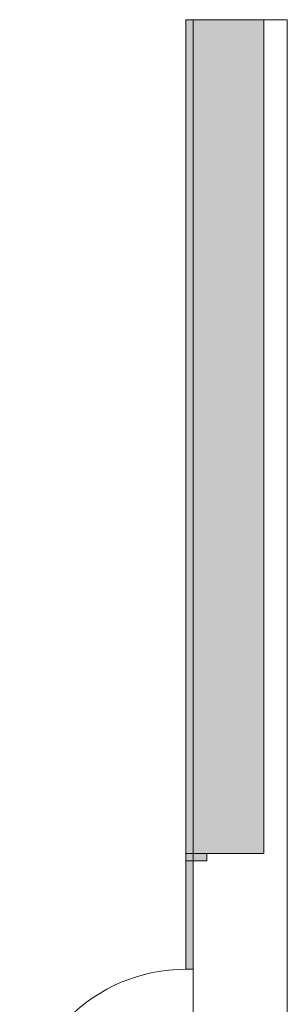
# Model space of a CAD drawing. Header units: millimetres. Extents: x -70539 to 23478, y -51814 to 44720.
# Tile 251 of 256: x -31816 to -30335, y 39278 to 44720. Entities that reach past the tile are written whole.
import ezdxf

# ---------------------------------------------------------------- set-up
doc = ezdxf.new("R2010")
doc.units = ezdxf.units.MM
doc.set_wipeout_variables(frame=1)
doc.linetypes.add('A.01 RZUT PARTERU$0$Wipeout_Contour', pattern=[100, 0, -100])
doc.layers.add('A.01 RZUT PARTERU$0$420-K Ściany', color=7, linetype='Continuous')
doc.layers.add('A.01 RZUT PARTERU$0$420-K Ściany_Nr_pióra__95', color=7, linetype='Continuous', lineweight=20, true_color=0x7c7c7c)
doc.layers.add('A.01 RZUT PARTERU$0$Drzwi Archicad_Nr_pióra__95', color=7, linetype='Continuous', lineweight=20, true_color=0x7c7c7c)
doc.layers.add('XREF', color=8, linetype='Continuous', lineweight=9)

# ---------------------------------------------------------------- blocks, each defined once
blk = doc.blocks.new('A.01 RZUT PARTERU$0$Drzwi podwójne[8]_1')
at = {"layer": 'A.01 RZUT PARTERU$0$Drzwi Archicad_Nr_pióra__95', "linetype": 'Continuous', "lineweight": 20, "true_color": 0x7c7c7c}
for points in [[(756.47, 3466.97), (756.47, 3462.97), (767.97, 3462.97), (767.97, 3466.97)], [(756.47, 3402.97), (760.47, 3402.97), (760.47, 3462.97), (756.47, 3462.97)], [(664.47, 3310.97), (756.47, 3310.97), (756.47, 3314.97), (664.47, 3314.97)], [(767.97, 3306.97), (767.97, 3310.97), (756.47, 3310.97), (756.47, 3306.97)]]:
    blk.add_hatch(color=8, dxfattribs=at).paths.add_polyline_path(points)
at = {"layer": 'A.01 RZUT PARTERU$0$Drzwi Archicad_Nr_pióra__95', "color": 8, "linetype": 'Continuous', "lineweight": 20, "true_color": 0x7c7c7c}
for p, q in [((756.47, 3466.97), (756.47, 3462.97)), ((767.97, 3466.97), (756.47, 3466.97)), ((756.47, 3466.97), (767.97, 3466.97)), ((756.47, 3466.97), (767.97, 3466.97)), ((767.97, 3462.97), (767.97, 3466.97)), ((767.97, 3466.97), (799.47, 3466.97)), ((756.47, 3462.97), (767.97, 3462.97)), ((756.47, 3402.97), (756.47, 3462.97)), ((756.47, 3462.97), (760.47, 3462.97)), ((760.47, 3462.97), (760.47, 3402.97)), ((760.47, 3402.97), (756.47, 3402.97)), ((756.47, 3314.97), (664.47, 3314.97)), ((664.47, 3314.97), (664.47, 3310.97)), ((756.47, 3310.97), (756.47, 3314.97)), ((664.47, 3310.97), (756.47, 3310.97)), ((767.97, 3310.97), (756.47, 3310.97)), ((756.47, 3310.97), (756.47, 3306.97)), ((767.97, 3306.97), (767.97, 3310.97)), ((756.47, 3306.97), (767.97, 3306.97)), ((756.47, 3306.97), (767.97, 3306.97)), ((756.47, 3306.97), (767.97, 3306.97)), ((767.97, 3306.97), (799.47, 3306.97))]:
    blk.add_line(p, q, dxfattribs=at)
blk.add_arc((756.47, 3310.97), 92, 90, 180, dxfattribs=at)
blk = doc.blocks.new('A.01 RZUT PARTERU')
at = {"layer": 'A.01 RZUT PARTERU$0$420-K Ściany_Nr_pióra__95', "color": 8, "linetype": 'Continuous', "lineweight": 5, "flags": 128}
blk.add_lwpolyline([(756.47, 3927.78), (756.47, 3466.97)], dxfattribs=at)
at = {"color": 8, "linetype": 'A.01 RZUT PARTERU$0$Wipeout_Contour', "lineweight": 5, "ltscale": 14551.735316}
blk.add_wipeout([(760.47, 3927.78), (760.47, 3185.26), (762.47, 3185.19), (762.47, 3927.78)], dxfattribs=at).dxf.layer = 'A.01 RZUT PARTERU$0$420-K Ściany'
at = {"color": 8, "linetype": 'A.01 RZUT PARTERU$0$Wipeout_Contour', "lineweight": 5, "ltscale": 14575.870717}
blk.add_wipeout([(762.47, 3927.78), (762.47, 3195.2), (772.47, 3194.83), (772.47, 3927.78)], dxfattribs=at).dxf.layer = 'A.01 RZUT PARTERU$0$420-K Ściany'
at = {"layer": 'A.01 RZUT PARTERU$0$420-K Ściany_Nr_pióra__95', "color": 8, "linetype": 'Continuous', "lineweight": 5}
blk.add_line((756.47, 3466.97), (767.97, 3466.97), dxfattribs=at)
at = {"layer": 'A.01 RZUT PARTERU$0$420-K Ściany_Nr_pióra__95', "color": 8, "linetype": 'Continuous', "lineweight": 5, "flags": 128}
for points in [[(760.47, 3927.78), (762.47, 3927.78)], [(760.47, 3927.78), (760.47, 3185.26)]]:
    blk.add_lwpolyline(points, dxfattribs=at)
at = {"color": 8, "linetype": 'A.01 RZUT PARTERU$0$Wipeout_Contour', "lineweight": 5, "ltscale": 14579.883116}
blk.add_wipeout([(772.52, 3194.88), (772.52, 3927.78), (772.47, 3927.78), (772.47, 3194.88)], dxfattribs=at).dxf.layer = 'A.01 RZUT PARTERU$0$420-K Ściany'
at = {"color": 8, "linetype": 'A.01 RZUT PARTERU$0$Wipeout_Contour', "lineweight": 5, "ltscale": 14673.744951}
blk.add_wipeout([(812.52, 3233.43), (812.52, 3927.78), (772.52, 3927.78), (772.52, 3234.9)], dxfattribs=at).dxf.layer = 'A.01 RZUT PARTERU$0$420-K Ściany'
at = {"layer": 'A.01 RZUT PARTERU$0$420-K Ściany_Nr_pióra__95', "linetype": 'Continuous', "lineweight": 5}
blk.add_hatch(color=8, dxfattribs=at).paths.add_polyline_path([(799.47, 3927.78), (756.47, 3927.78), (756.47, 3466.97), (799.47, 3466.97)])
at = {"layer": 'A.01 RZUT PARTERU$0$420-K Ściany_Nr_pióra__95', "color": 8, "linetype": 'Continuous', "lineweight": 5}
blk.add_line((767.97, 3466.97), (799.47, 3466.97), dxfattribs=at)
at = {"layer": 'A.01 RZUT PARTERU$0$420-K Ściany_Nr_pióra__95', "color": 8, "linetype": 'Continuous', "lineweight": 5, "flags": 128}
for points in [[(756.47, 3927.78), (799.47, 3927.78)], [(762.47, 3927.78), (772.47, 3927.78)], [(772.47, 3927.78), (772.52, 3927.78)], [(772.52, 3927.78), (812.52, 3927.78)], [(799.47, 3466.97), (799.47, 3927.78)], [(812.52, 3233.43), (812.52, 3927.78)]]:
    blk.add_lwpolyline(points, dxfattribs=at)
at = {"layer": 'A.01 RZUT PARTERU$0$Drzwi Archicad_Nr_pióra__95', "color": 8, "linetype": 'Continuous', "lineweight": 5}
blk.add_blockref('A.01 RZUT PARTERU$0$Drzwi podwójne[8]_1', (0, 0), dxfattribs=at)

msp = doc.modelspace()

# ---------------------------------------------------------------- block references
at = {"layer": 'XREF', "xscale": 10, "yscale": 10, "zscale": 10}
msp.add_blockref('A.01 RZUT PARTERU', (-38460.6, 5442.3), dxfattribs=at)

doc.saveas('drawing.dxf')
